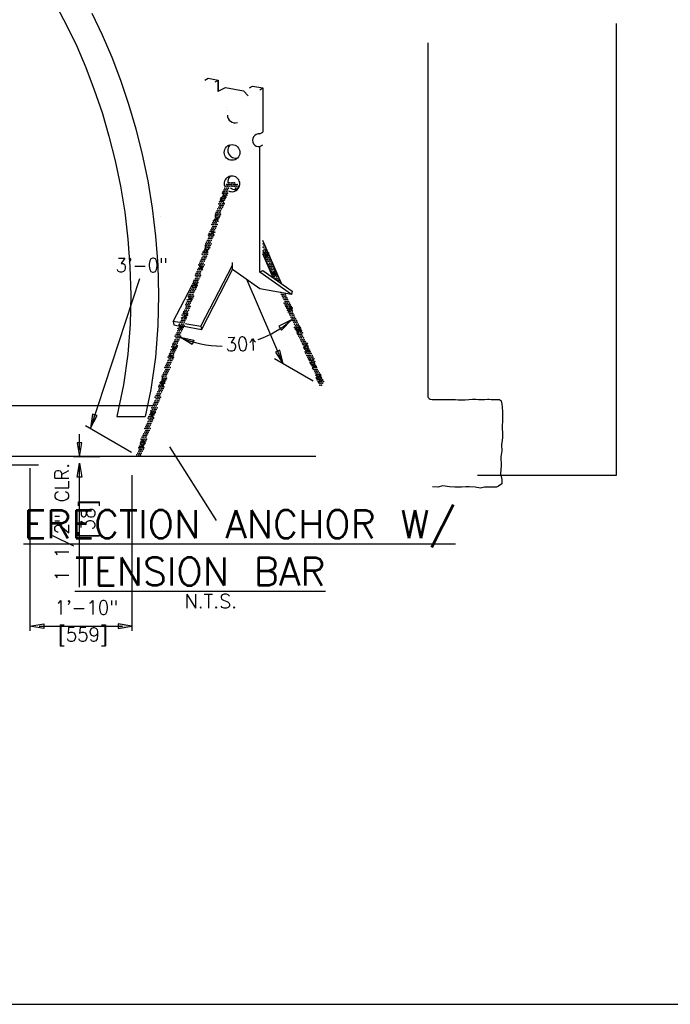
# Model space of a CAD drawing. Extents: x 5 to 2859, y 0 to 3983.
# Tile 2 of 20: x 110 to 168, y 0 to 88. Entities that reach past the tile are written whole.
import ezdxf
from ezdxf.enums import TextEntityAlignment as Align

# ---------------------------------------------------------------- set-up
doc = ezdxf.new("R2010")
doc.units = 0
doc.header["$LTSCALE"] = 25.4
doc.header["$MEASUREMENT"] = 0
doc.linetypes.add('HIDDEN2', pattern=[0.1875, 0.125, -0.0625])
doc.layers.get('0').update_dxf_attribs({"linetype": 'CONTINUOUS'})
doc.layers.get('DEFPOINTS').update_dxf_attribs({"linetype": 'CONTINUOUS'})
for name, color, linetype in [('ARC', 7, 'CONTINUOUS'), ('BDR-TEXT', 1, 'CONTINUOUS'), ('FORM', 1, 'CONTINUOUS'), ('PAN_AREA', 1, 'CONTINUOUS'), ('POINTS', 1, 'CONTINUOUS'), ('RS_LABELS', 7, 'CONTINUOUS'), ('TITLE', 1, 'CONTINUOUS')]:
    doc.layers.add(name, color=color, linetype=linetype)
doc.styles.add('TXT_SHX', font='txt.shx')

msp = doc.modelspace()

# ---------------------------------------------------------------- hatches: boundary and pattern name
at = {"layer": 'BDR-TEXT', "linetype": 'CONTINUOUS'}
msp.add_hatch(color=7, dxfattribs=at).paths.add_polyline_path([(118.796, 34.107), (118.796, 33.691), (120.046, 33.899)])
at = {"layer": 'DEFPOINTS', "linetype": 'CONTINUOUS'}
msp.add_hatch(color=7, dxfattribs=at).paths.add_polyline_path([(116.916, 52.772), (116.52, 52.9), (116.334, 51.646)])
at = {"layer": 'TITLE', "linetype": 'CONTINUOUS'}
msp.add_hatch(color=7, dxfattribs=at).paths.add_polyline_path([(125.605, 59.539), (125.454, 59.15), (124.364, 59.797)])

# ---------------------------------------------------------------- linework, layer by layer
at = {"color": 7, "linetype": 'CONTINUOUS'}
for p, q in [((127.862, 71.921), (128.414, 72.151)), ((127.968, 72.275), (128.289, 71.823)), ((126.994, 69.017), (127.546, 69.247)), ((127.1, 69.371), (127.421, 68.918)), ((132.432, 67.032), (131.88, 67.262)), ((132.325, 67.386), (132.004, 66.934)), ((126.064, 66.265), (126.385, 65.812)), ((125.958, 65.91), (126.509, 66.141)), ((133.071, 65.451), (132.519, 65.681)), ((132.964, 65.805), (132.643, 65.353)), ((124.955, 63.141), (125.507, 63.371)), ((125.062, 63.495), (125.383, 63.042)), ((134.483, 62.154), (133.931, 62.384)), ((134.377, 62.509), (134.056, 62.056)), ((124.227, 60.927), (124.548, 60.475)), ((124.121, 60.573), (124.673, 60.803)), ((135.257, 60.371), (134.705, 60.601)), ((135.15, 60.726), (134.829, 60.273)), ((135.896, 58.925), (135.344, 59.155)), ((135.789, 59.279), (135.468, 58.826)), ((123.393, 58.359), (123.714, 57.907)), ((123.286, 58.005), (123.838, 58.235)), ((136.501, 57.579), (135.949, 57.809)), ((136.394, 57.933), (136.073, 57.481)), ((136.966, 56.52), (136.645, 56.068)), ((122.452, 55.437), (123.004, 55.667)), ((122.559, 55.791), (122.88, 55.339)), ((137.073, 56.166), (136.521, 56.396)), ((121.618, 52.869), (122.17, 53.099)), ((121.724, 53.224), (122.045, 52.771)), ((120.783, 50.302), (121.335, 50.532)), ((120.89, 50.656), (121.211, 50.203))]:
    msp.add_line(p, q, dxfattribs=at)
at = {"layer": 'ARC', "color": 3, "linetype": 'CONTINUOUS'}
msp.add_line((17.659, 0), (371.673, 0), dxfattribs=at)
at = {"layer": 'BDR-TEXT', "color": 7, "linetype": 'CONTINUOUS'}
for p, q in [((115.353, 49.702), (115.353, 51.093)), ((123.404, 49.978), (127.601, 43.381)), ((117.165, 49.087), (114.791, 49.087)), ((110.88, 48.045), (110.88, 33.482)), ((115.353, 37.393), (115.353, 48.38)), ((120.046, 47.421), (120.046, 33.482)), ((111.713, 33.899), (119.213, 33.899))]:
    msp.add_line(p, q, dxfattribs=at)
for points in [[(115.561, 50.337), (115.144, 50.337), (115.353, 49.087)], [(115.561, 47.252), (115.144, 47.252), (115.353, 48.502)], [(112.129, 34.107), (112.129, 33.691), (110.88, 33.899)], [(118.796, 34.107), (118.796, 33.691), (120.046, 33.899)]]:
    msp.add_lwpolyline(points, close=True, dxfattribs=at)
at = {"layer": 'DEFPOINTS', "color": 7, "linetype": 'CONTINUOUS'}
for p, q in [((127.522, 82.686), (127.792, 82.843)), ((127.792, 81.835), (127.792, 82.843)), ((131.522, 81.981), (131.793, 82.137)), ((131.522, 78.016), (131.793, 78.173)), ((133.449, 64.615), (131.793, 68.47)), ((132.717, 65.133), (131.793, 67.283)), ((126.219, 60.775), (129.06, 66.267)), ((120.738, 65.028), (116.334, 51.646)), ((133.614, 57.401), (130.383, 64.92)), ((123.757, 61.209), (125.405, 64.395)), ((136.286, 55.858), (132.837, 57.849)), ((120.018, 49.465), (115.893, 51.846)), ((99.366, 49.146), (136.553, 49.146))]:
    msp.add_line(p, q, dxfattribs=at)
for points in [[(126.598, 82.849), (126.869, 83.006), (127.792, 82.843), (127.792, 81.859), (128.436, 82.174), (129.236, 82.033), (130.037, 81.892), (130.474, 81.436)], [(130.599, 82.144), (130.87, 82.3), (131.793, 82.137), (131.793, 78.173)], [(134.364, 63.622), (131.522, 65.629), (131.522, 76.883), (131.793, 77.039)], [(126.273, 60.467), (129.06, 65.855), (129.06, 66.491)], [(131.522, 65.629), (131.793, 65.785), (134.419, 63.931), (134.364, 63.622), (131.508, 64.125), (129.06, 65.855)], [(124.323, 61.109), (123.757, 61.209), (123.811, 60.901), (124.231, 60.827)], [(124.79, 61.026), (126.219, 60.775), (126.273, 60.467), (124.697, 60.745)]]:
    msp.add_lwpolyline(points, dxfattribs=at)
at = {"layer": 'DEFPOINTS', "color": 7, "linetype": 'CONTINUOUS', "const_width": 0.00025}
for points in [[(126.598, 68.02), (126.598, 77.751, 1.162553), (126.598, 78.885), (126.598, 82.849), (127.522, 82.686), (127.522, 81.702), (128.165, 82.018), (128.965, 81.877), (129.766, 81.735), (130.409, 81.067), (130.599, 82.144), (131.522, 81.981), (131.522, 78.016)], [(128.826, 80.563, 0.204328), (128.61, 80.055), (128.61, 79.711)], [(131.296, 78.005, 0.718412), (131.793, 77.039), (131.793, 65.785)], [(126.598, 73.73), (126.042, 75.023, 0.690693), (123.999, 74.934), (121.54, 67.465)], [(129.367, 72.93), (129.32, 73.04, 0.690693), (128.736, 73.014), (120.933, 49.31, -0.81655), (120.442, 49.317), (128.29, 73.161, -0.634315), (129.693, 73.333, -0.634315)], [(133.284, 63.812), (136.837, 55.543, 0.684227), (137.251, 55.768), (133.836, 63.715)]]:
    msp.add_lwpolyline(points, format="xyb", dxfattribs=at)
msp.add_lwpolyline([(128.319, 79.543, 1), (129.726, 79.543), (129.726, 79.888, 1), (128.319, 79.888)], format="xyb", close=True, dxfattribs=at)
at = {"layer": 'DEFPOINTS', "color": 7, "linetype": 'CONTINUOUS'}
for points in [[(133.312, 58.631), (132.929, 58.467), (133.614, 57.401)], [(116.916, 52.772), (116.52, 52.9), (116.334, 51.646)]]:
    msp.add_lwpolyline(points, close=True, dxfattribs=at)
msp.add_circle((129.022, 76.356), 0.703, dxfattribs=at)
for centre, radius, start, end in [((129.313, 79.711), 0.703, 180, 286.19277), ((131.437, 77.45), 0.573, 81.40263, 278.59737), ((129.345, 76.542), 0.703, 135.37726, 284.62274), ((129.022, 73.544), 0.703, 243.03542, 199.24888), ((129.345, 73.73), 0.703, 135.37725, 190.64916), ((129.345, 73.73), 0.703, 229.61336, 268.33782)]:
    msp.add_arc(centre, radius, start, end, dxfattribs=at)
at = {"layer": 'FORM', "color": 1, "linetype": 'CONTINUOUS'}
msp.add_line((118.679, 52.683), (121.234, 52.683), dxfattribs=at)
at = {"layer": 'FORM', "color": 1, "linetype": 'HIDDEN2'}
msp.add_lwpolyline([(113.283, 89.473), (114.216, 87.708), (115.093, 85.871), (115.911, 83.962), (116.668, 81.981), (117.361, 79.928), (117.986, 77.803), (118.537, 75.607), (119.009, 73.341), (119.394, 71.003), (119.685, 68.596), (119.872, 66.12), (119.942, 63.574), (119.88, 60.962), (119.668, 58.283), (119.281, 55.538), (118.679, 52.683)], dxfattribs=at)
at = {"layer": 'FORM', "color": 1, "linetype": 'CONTINUOUS'}
msp.add_lwpolyline([(116.45, 88.831), (117.371, 86.902), (118.228, 84.901), (119.021, 82.827), (119.746, 80.68), (120.398, 78.46), (120.974, 76.167), (121.467, 73.799), (121.87, 71.357), (122.174, 68.84), (122.37, 66.248), (122.443, 63.579), (122.378, 60.833), (122.154, 58.009), (121.745, 55.105), (121.234, 52.683)], dxfattribs=at)
at = {"layer": 'PAN_AREA', "color": 3, "linetype": 'CONTINUOUS'}
for p, q in [((163.497, 47.437), (163.497, 87.92)), ((151.054, 47.437), (163.497, 47.437))]:
    msp.add_line(p, q, dxfattribs=at)
msp.add_lwpolyline([(146.592, 86.186), (146.592, 54.596), (146.58, 54.448), (146.62, 54.382), (146.693, 54.309), (146.792, 54.256), (146.964, 54.203), (146.977, 54.199), (148.89, 54.224), (149.056, 54.216), (149.297, 54.194), (149.44, 54.186), (149.71, 54.186), (149.929, 54.186), (150.267, 54.216), (150.583, 54.231), (150.884, 54.231), (151.125, 54.224), (151.448, 54.224), (151.674, 54.216), (151.937, 54.239), (152.088, 54.231), (152.261, 54.224), (152.464, 54.224), (152.75, 54.216), (153.013, 54.224), (153.156, 54.104), (153.231, 53.803), (153.239, 53.569), (153.277, 53.073), (153.292, 52.794), (153.277, 52.516), (153.284, 52.193), (153.254, 51.952), (153.254, 51.621), (153.269, 51.222), (153.277, 51.094), (153.272, 50.79), (153.179, 50.143), (153.216, 49.6), (153.124, 49.064), (153.175, 48.295), (153.108, 47.55), (153.222, 47.043), (153.222, 46.957), (153.222, 46.656), (152.921, 46.44), (152.748, 46.354), (151.671, 46.354), (151.297, 46.266), (150.83, 46.363), (150.296, 46.393), (149.995, 46.393), (149.597, 46.363), (148.995, 46.363), (148.528, 46.393), (147.926, 46.461), (147.49, 46.363), (147.009, 46.371)], dxfattribs=at)
at = {"layer": 'POINTS', "color": 2, "linetype": 'CONTINUOUS'}
for p, q in [((18.599, 53.675), (121.979, 53.675)), ((28.912, 48.363), (111.667, 48.363))]:
    msp.add_line(p, q, dxfattribs=at)
at = {"layer": 'TITLE', "color": 7, "linetype": 'CONTINUOUS'}
for points in [[(133.214, 60.772), (133.46, 60.435), (134.346, 61.341)], [(125.605, 59.539), (125.454, 59.15), (124.364, 59.797)]]:
    msp.add_lwpolyline(points, close=True, dxfattribs=at)
for centre, radius, start, end in [((127.677, 73.516), 1.241, 285.75222, 321.96274), ((128.846, 72.797), 0.64, 167.8518, 236.18122), ((126.991, 71.432), 1.241, 285.75222, 321.96274), ((128.16, 70.714), 0.64, 167.8518, 236.18122), ((127.243, 67.928), 0.64, 167.8518, 236.18122), ((126.074, 68.646), 1.241, 285.75222, 321.96274), ((132.21, 67.921), 0.64, 229.28865, 278.14808), ((130.861, 67.674), 1.241, 327.71907, 3.9296), ((133.014, 66.05), 0.64, 209.81866, 278.14807), ((131.665, 65.803), 1.241, 327.71907, 3.9296), ((125.049, 65.532), 1.241, 285.75222, 321.96274), ((126.218, 64.814), 0.64, 167.8518, 236.18122), ((133.012, 62.667), 1.241, 327.71908, 3.9296), ((124.125, 62.725), 1.241, 285.75222, 321.96274), ((125.294, 62.006), 0.64, 167.8518, 236.18122), ((134.361, 62.915), 0.64, 209.81866, 278.14807), ((128.132, 68.45), 9.442, 290.05975, 311.15848), ((135.199, 60.965), 0.64, 209.81866, 278.14807), ((133.85, 60.717), 1.241, 327.71908, 3.9296), ((124.348, 59.133), 0.64, 167.8518, 236.18122), ((128.132, 68.45), 9.442, 246.59309, 269.9681), ((123.179, 59.851), 1.241, 285.75222, 321.96274), ((135.951, 59.216), 0.64, 209.81866, 278.14807), ((134.601, 58.968), 1.241, 327.71908, 3.9296), ((136.546, 57.831), 0.64, 209.81866, 278.14807), ((135.196, 57.583), 1.241, 327.71908, 3.9296), ((122.212, 56.913), 1.241, 285.75222, 321.96274), ((123.381, 56.194), 0.64, 167.8518, 236.18122), ((137.085, 56.574), 0.64, 209.81866, 278.14807), ((135.736, 56.327), 1.241, 327.71908, 3.9296), ((121.202, 53.843), 1.241, 285.75222, 321.96274), ((122.371, 53.124), 0.64, 167.8518, 236.18122), ((120.294, 51.086), 1.241, 285.75222, 321.96274), ((121.463, 50.367), 0.64, 167.8518, 236.18122)]:
    msp.add_arc(centre, radius, start, end, dxfattribs=at)
for p in [(128.466, 73.323), (128.545, 73.479), (128.623, 73.323), (128.701, 73.479), (128.779, 73.636), (128.779, 73.323), (128.857, 73.479), (128.935, 73.636), (128.935, 73.323), (129.013, 73.479), (129.091, 73.636), (129.091, 73.323), (129.17, 73.479), (129.248, 73.636), (129.248, 73.323), (129.326, 73.479), (129.404, 73.323), (129.482, 73.479), (129.56, 73.323), (128.154, 72.698), (128.154, 72.386), (128.232, 72.854), (128.232, 72.542), (128.31, 73.011), (128.31, 72.698), (128.31, 72.386), (128.388, 73.167), (128.388, 72.854), (128.388, 72.542), (128.466, 73.011), (128.466, 72.698), (128.466, 72.386), (128.545, 73.167), (128.545, 72.854), (128.545, 72.542), (128.623, 73.011), (128.623, 72.698), (128.701, 73.167), (129.326, 73.167), (129.404, 73.011), (129.482, 73.167), (127.841, 71.761), (127.92, 71.917), (127.92, 71.604), (127.998, 72.073), (127.998, 71.761), (128.076, 72.229), (128.076, 71.917), (128.076, 71.604), (128.154, 72.073), (128.154, 71.761), (128.232, 72.229), (128.232, 71.917), (128.232, 71.604), (128.31, 72.073), (128.31, 71.761), (128.388, 72.229), (127.529, 70.823), (127.607, 70.979), (127.607, 70.667), (127.685, 71.136), (127.685, 70.823), (127.763, 71.292), (127.763, 70.979), (127.763, 70.667), (127.841, 71.448), (127.841, 71.136), (127.841, 70.823), (127.92, 71.292), (127.92, 70.979), (127.92, 70.667), (127.998, 71.448), (127.998, 71.136), (127.998, 70.823), (128.076, 71.292), (128.154, 71.448), (127.216, 69.886), (127.295, 70.042), (127.295, 69.729), (127.373, 70.198), (127.373, 69.886), (127.451, 70.354), (127.451, 70.042), (127.451, 69.729), (127.529, 70.511), (127.529, 70.198), (127.529, 69.886), (127.607, 70.354), (127.607, 70.042), (127.607, 69.729), (127.685, 70.511), (127.685, 70.198), (127.685, 69.886), (127.763, 70.354), (127.841, 70.511), (126.904, 68.948), (126.982, 69.104), (127.06, 69.261), (127.06, 68.948), (127.138, 69.417), (127.138, 69.104), (127.216, 69.573), (127.216, 69.261), (127.216, 68.948), (127.295, 69.417), (127.295, 69.104), (127.373, 69.573), (127.373, 69.261), (127.373, 68.948), (127.451, 69.417), (127.529, 69.573), (126.67, 68.167), (126.748, 68.323), (126.748, 68.011), (126.826, 68.479), (126.826, 68.167), (126.904, 68.636), (126.904, 68.323), (126.904, 68.011), (126.982, 68.792), (126.982, 68.479), (126.982, 68.167), (127.06, 68.636), (127.06, 68.323), (127.06, 68.011), (127.138, 68.792), (127.138, 68.479), (127.138, 68.167), (127.216, 68.636), (127.295, 68.792), (131.826, 68.167), (131.904, 68.011), (126.357, 67.229), (126.435, 67.386), (126.513, 67.542), (126.513, 67.229), (126.591, 67.698), (126.591, 67.386), (126.67, 67.854), (126.67, 67.542), (126.67, 67.229), (126.748, 67.698), (126.748, 67.386), (126.826, 67.854), (126.826, 67.542), (126.826, 67.229), (126.904, 67.698), (126.982, 67.854), (131.826, 67.854), (131.826, 67.542), (131.826, 67.229), (131.904, 67.698), (131.904, 67.386), (131.982, 67.854), (131.982, 67.542), (131.982, 67.229), (132.06, 67.698), (132.06, 67.386), (132.138, 67.542), (132.138, 67.229), (132.216, 67.386), (132.295, 67.229), (126.045, 66.292), (126.123, 66.448), (126.201, 66.604), (126.201, 66.292), (126.279, 66.761), (126.279, 66.448), (126.357, 66.917), (126.357, 66.604), (126.357, 66.292), (126.435, 67.073), (126.435, 66.761), (126.435, 66.448), (126.513, 66.917), (126.513, 66.604), (126.513, 66.292), (126.591, 67.073), (126.591, 66.761), (126.67, 66.917), (126.748, 67.073), (131.904, 67.073), (131.982, 66.917), (132.06, 67.073), (132.06, 66.761), (132.138, 66.917), (132.138, 66.604), (132.216, 67.073), (132.216, 66.761), (132.216, 66.448), (132.295, 66.917), (132.295, 66.604), (132.295, 66.292), (132.373, 67.073), (132.373, 66.761), (132.373, 66.448), (132.451, 66.917), (132.451, 66.604), (132.451, 66.292), (132.529, 66.448), (132.607, 66.292), (125.732, 65.354), (125.81, 65.511), (125.888, 65.667), (125.888, 65.354), (125.966, 65.823), (125.966, 65.511), (126.045, 65.979), (126.045, 65.667), (126.045, 65.354), (126.123, 66.136), (126.123, 65.823), (126.123, 65.511), (126.201, 65.979), (126.201, 65.667), (126.201, 65.354), (126.279, 66.136), (126.279, 65.823), (126.357, 65.979), (126.435, 66.136), (132.373, 66.136), (132.451, 65.979), (132.529, 66.136), (132.529, 65.823), (132.607, 65.979), (132.607, 65.667), (132.685, 66.136), (132.685, 65.823), (132.685, 65.511), (132.763, 65.979), (132.763, 65.667), (132.763, 65.354), (132.841, 65.823), (132.841, 65.511), (132.92, 65.667), (132.92, 65.354), (132.998, 65.511), (133.076, 65.354), (125.498, 64.573), (125.576, 64.729), (125.654, 64.886), (125.654, 64.573), (125.732, 65.042), (125.732, 64.729), (125.81, 65.198), (125.81, 64.886), (125.81, 64.573), (125.888, 65.042), (125.888, 64.729), (125.966, 65.198), (125.966, 64.886), (126.045, 65.042), (126.123, 65.198), (132.841, 65.198), (132.92, 65.042), (132.998, 65.198), (133.076, 65.042), (133.154, 65.198), (133.154, 64.886), (133.232, 65.042), (133.31, 64.886), (133.388, 64.729), (125.185, 63.636), (125.263, 63.792), (125.341, 63.948), (125.341, 63.636), (125.42, 64.417), (125.42, 64.104), (125.42, 63.792), (125.498, 64.261), (125.498, 63.948), (125.498, 63.636), (125.576, 64.417), (125.576, 64.104), (125.576, 63.792), (125.654, 64.261), (125.654, 63.948), (125.732, 64.417), (125.732, 64.104), (125.81, 64.261), (125.888, 64.417), (133.388, 63.792), (133.466, 63.636), (133.623, 63.636), (133.779, 63.636), (124.873, 62.698), (124.951, 62.854), (125.029, 63.011), (125.029, 62.698), (125.107, 63.479), (125.107, 63.167), (125.107, 62.854), (125.185, 63.323), (125.185, 63.011), (125.185, 62.698), (125.263, 63.479), (125.263, 63.167), (125.263, 62.854), (125.341, 63.323), (125.341, 63.011), (125.42, 63.479), (125.42, 63.167), (125.498, 63.323), (125.576, 63.479), (133.545, 63.479), (133.623, 63.323), (133.701, 63.479), (133.701, 63.167), (133.701, 62.854), (133.779, 63.323), (133.779, 63.011), (133.779, 62.698), (133.857, 63.479), (133.857, 63.167), (133.857, 62.854), (133.935, 63.323), (133.935, 63.011), (133.935, 62.698), (134.013, 63.167), (134.013, 62.854), (134.091, 63.011), (134.091, 62.698), (134.17, 62.854), (134.248, 62.698), (124.638, 61.917), (124.716, 62.073), (124.795, 62.229), (124.795, 61.917), (124.873, 62.386), (124.873, 62.073), (124.951, 62.542), (124.951, 62.229), (124.951, 61.917), (125.029, 62.386), (125.029, 62.073), (125.107, 62.542), (125.107, 62.229), (125.185, 62.386), (125.263, 62.542), (133.857, 62.542), (133.935, 62.386), (134.013, 62.542), (134.013, 62.229), (134.091, 62.386), (134.091, 62.073), (134.17, 62.542), (134.17, 62.229), (134.17, 61.917), (134.248, 62.386), (134.248, 62.073), (134.326, 62.542), (134.326, 62.229), (134.326, 61.917), (134.404, 62.386), (134.404, 62.073), (134.482, 61.917), (124.326, 60.979), (124.404, 61.136), (124.482, 61.292), (124.482, 60.979), (124.56, 61.761), (124.56, 61.448), (124.56, 61.136), (124.638, 61.604), (124.638, 61.292), (124.638, 60.979), (124.716, 61.761), (124.716, 61.448), (124.716, 61.136), (124.795, 61.604), (124.795, 61.292), (124.873, 61.761), (124.873, 61.448), (124.951, 61.604), (125.029, 61.761), (134.248, 61.761), (134.326, 61.604), (134.404, 61.761), (134.404, 61.448), (134.482, 61.604), (134.482, 61.292), (134.56, 61.761), (134.56, 61.448), (134.56, 61.136), (134.638, 61.604), (134.638, 61.292), (134.638, 60.979), (134.716, 61.448), (134.716, 61.136), (134.795, 61.292), (134.795, 60.979), (134.873, 61.136), (134.951, 60.979), (124.013, 60.042), (124.091, 60.198), (124.17, 60.354), (124.17, 60.042), (124.248, 60.823), (124.248, 60.511), (124.248, 60.198), (124.326, 60.667), (124.326, 60.354), (124.326, 60.042), (124.404, 60.823), (124.404, 60.511), (124.404, 60.198), (124.482, 60.667), (124.482, 60.354), (124.56, 60.823), (124.56, 60.511), (124.638, 60.667), (124.716, 60.823), (134.638, 60.667), (134.716, 60.823), (134.716, 60.511), (134.795, 60.667), (134.795, 60.354), (134.873, 60.823), (134.873, 60.511), (134.873, 60.198), (134.951, 60.667), (134.951, 60.354), (134.951, 60.042), (135.029, 60.823), (135.029, 60.511), (135.029, 60.198), (135.107, 60.667), (135.107, 60.354), (135.107, 60.042), (135.185, 60.511), (135.185, 60.198), (135.263, 60.354), (135.263, 60.042), (135.341, 60.198), (123.779, 59.261), (123.857, 59.417), (123.935, 59.886), (123.935, 59.573), (123.935, 59.261), (124.013, 59.729), (124.013, 59.417), (124.091, 59.886), (124.091, 59.573), (124.091, 59.261), (124.17, 59.729), (124.17, 59.417), (124.248, 59.886), (124.248, 59.573), (124.326, 59.729), (124.404, 59.886), (135.029, 59.886), (135.107, 59.729), (135.185, 59.886), (135.185, 59.573), (135.263, 59.729), (135.263, 59.417), (135.341, 59.886), (135.341, 59.573), (135.341, 59.261), (135.42, 59.729), (135.42, 59.417), (135.498, 59.573), (135.498, 59.261), (135.576, 59.417), (135.654, 59.261), (123.466, 58.323), (123.545, 58.479), (123.623, 58.948), (123.623, 58.636), (123.623, 58.323), (123.701, 59.104), (123.701, 58.792), (123.701, 58.479), (123.779, 58.948), (123.779, 58.636), (123.779, 58.323), (123.857, 59.104), (123.857, 58.792), (123.857, 58.479), (123.935, 58.948), (123.935, 58.636), (124.013, 59.104), (124.013, 58.792), (124.091, 58.948), (135.42, 59.104), (135.498, 58.948), (135.576, 59.104), (135.576, 58.792), (135.576, 58.479), (135.654, 58.948), (135.654, 58.636), (135.654, 58.323), (135.732, 59.104), (135.732, 58.792), (135.732, 58.479), (135.81, 58.948), (135.81, 58.636), (135.81, 58.323), (135.888, 58.792), (135.888, 58.479), (135.966, 58.636), (135.966, 58.323), (136.045, 58.479), (136.123, 58.323), (123.154, 57.386), (123.232, 57.542), (123.31, 58.011), (123.31, 57.698), (123.31, 57.386), (123.388, 58.167), (123.388, 57.854), (123.388, 57.542), (123.466, 58.011), (123.466, 57.698), (123.466, 57.386), (123.545, 58.167), (123.545, 57.854), (123.545, 57.542), (123.623, 58.011), (123.623, 57.698), (123.701, 58.167), (123.701, 57.854), (123.779, 58.011), (135.732, 58.167), (135.81, 58.011), (135.888, 58.167), (135.888, 57.854), (135.966, 58.011), (135.966, 57.698), (136.045, 58.167), (136.045, 57.854), (136.045, 57.542), (136.123, 58.011), (136.123, 57.698), (136.123, 57.386), (136.201, 58.167), (136.201, 57.854), (136.201, 57.542), (136.279, 58.011), (136.279, 57.698), (136.279, 57.386), (136.357, 57.542), (136.435, 57.386), (122.92, 56.604), (122.998, 57.073), (122.998, 56.761), (123.076, 57.229), (123.076, 56.917), (123.076, 56.604), (123.154, 57.073), (123.154, 56.761), (123.232, 57.229), (123.232, 56.917), (123.232, 56.604), (123.31, 57.073), (123.31, 56.761), (123.388, 57.229), (123.388, 56.917), (123.466, 57.073), (136.201, 57.229), (136.279, 57.073), (136.357, 57.229), (136.357, 56.917), (136.435, 57.073), (136.435, 56.761), (136.513, 57.229), (136.513, 56.917), (136.513, 56.604), (136.591, 57.073), (136.591, 56.761), (136.67, 56.917), (136.67, 56.604), (136.748, 56.761), (136.826, 56.604), (122.607, 55.667), (122.685, 55.823), (122.763, 56.292), (122.763, 55.979), (122.763, 55.667), (122.841, 56.448), (122.841, 56.136), (122.841, 55.823), (122.92, 56.292), (122.92, 55.979), (122.92, 55.667), (122.998, 56.448), (122.998, 56.136), (122.998, 55.823), (123.076, 56.292), (123.076, 55.979), (123.154, 56.448), (123.154, 56.136), (136.591, 56.448), (136.591, 56.136), (136.67, 56.292), (136.67, 55.979), (136.748, 56.448), (136.748, 56.136), (136.748, 55.823), (136.826, 56.292), (136.826, 55.979), (136.826, 55.667), (136.904, 56.448), (136.904, 56.136), (136.904, 55.823), (136.982, 56.292), (136.982, 55.979), (136.982, 55.667), (137.06, 56.136), (137.06, 55.823), (137.138, 55.979), (137.138, 55.667), (137.216, 55.823), (122.295, 54.729), (122.373, 54.886), (122.451, 55.354), (122.451, 55.042), (122.451, 54.729), (122.529, 55.511), (122.529, 55.198), (122.529, 54.886), (122.607, 55.354), (122.607, 55.042), (122.607, 54.729), (122.685, 55.511), (122.685, 55.198), (122.685, 54.886), (122.763, 55.354), (122.763, 55.042), (122.841, 55.511), (122.841, 55.198), (122.92, 55.354), (136.904, 55.511), (137.06, 55.511), (122.06, 53.948), (122.138, 54.417), (122.138, 54.104), (122.216, 54.573), (122.216, 54.261), (122.216, 53.948), (122.295, 54.417), (122.295, 54.104), (122.373, 54.573), (122.373, 54.261), (122.373, 53.948), (122.451, 54.417), (122.451, 54.104), (122.529, 54.573), (122.529, 54.261), (122.607, 54.417), (121.748, 53.011), (121.826, 53.479), (121.826, 53.167), (121.904, 53.636), (121.904, 53.323), (121.904, 53.011), (121.982, 53.792), (121.982, 53.479), (121.982, 53.167), (122.06, 53.636), (122.06, 53.323), (122.06, 53.011), (122.138, 53.792), (122.138, 53.479), (122.138, 53.167), (122.216, 53.636), (122.216, 53.323), (122.295, 53.792), (122.295, 53.479), (121.435, 52.073), (121.513, 52.542), (121.513, 52.229), (121.591, 52.698), (121.591, 52.386), (121.591, 52.073), (121.67, 52.854), (121.67, 52.542), (121.67, 52.229), (121.748, 52.698), (121.748, 52.386), (121.748, 52.073), (121.826, 52.854), (121.826, 52.542), (121.826, 52.229), (121.904, 52.698), (121.904, 52.386), (121.982, 52.854), (121.982, 52.542), (121.201, 51.604), (121.201, 51.292), (121.279, 51.761), (121.279, 51.448), (121.357, 51.917), (121.357, 51.604), (121.357, 51.292), (121.435, 51.761), (121.435, 51.448), (121.513, 51.917), (121.513, 51.604), (121.513, 51.292), (121.591, 51.761), (121.591, 51.448), (121.67, 51.917), (121.67, 51.604), (120.888, 50.667), (120.888, 50.354), (120.966, 50.823), (120.966, 50.511), (121.045, 50.979), (121.045, 50.667), (121.045, 50.354), (121.123, 51.136), (121.123, 50.823), (121.123, 50.511), (121.201, 50.979), (121.201, 50.667), (121.201, 50.354), (121.279, 51.136), (121.279, 50.823), (121.279, 50.511), (121.357, 50.979), (121.357, 50.667), (121.435, 51.136), (120.654, 49.886), (120.654, 49.573), (120.732, 50.042), (120.732, 49.729), (120.81, 50.198), (120.81, 49.886), (120.81, 49.573), (120.888, 50.042), (120.888, 49.729), (120.966, 50.198), (120.966, 49.886), (120.966, 49.573), (121.045, 50.042), (121.045, 49.729), (121.123, 50.198), (121.123, 49.886), (120.498, 49.261), (120.576, 49.417), (120.654, 49.261), (120.732, 49.417), (120.81, 49.261), (120.888, 49.417)]:
    msp.add_point(p, dxfattribs=at)

# ---------------------------------------------------------------- texts
at = {"layer": 'BDR-TEXT', "color": 5, "linetype": 'CONTINUOUS', "style": 'TXT_SHX', "width": 0.95}
for s, p in [('1 1/2" CLR.', (114.395, 43.215)), ('[38]', (116.728, 43.505))]:
    msp.add_text(s, height=1.2498, rotation=90, dxfattribs=at).set_placement(p, align=Align.CENTER)
for s, p in [('1\'-10" ', (116.498, 34.95)), ('[559]', (115.642, 32.535))]:
    msp.add_text(s, height=1.2498, dxfattribs=at).set_placement(p, align=Align.CENTER)
at = {"layer": 'DEFPOINTS', "color": 7, "linetype": 'CONTINUOUS', "style": 'TXT_SHX', "width": 0.95}
msp.add_text('3\'-0"', height=1.25, dxfattribs=at).set_placement((118.584, 65.619))
at = {"layer": 'DEFPOINTS', "color": 7, "linetype": 'CONTINUOUS', "style": 'TXT_SHX'}
msp.add_text('N.T.S.', height=1.25, dxfattribs=at).set_placement((127.125, 35.514), align=Align.CENTER)
at = {"layer": 'RS_LABELS', "color": 7, "linetype": 'CONTINUOUS', "style": 'TXT_SHX'}
for s, p in [('%%uERECTION ANCHOR W/', (110.32, 41.786)), ('%%uTENSION BAR', (114.922, 37.547))]:
    msp.add_text(s, height=2.5, dxfattribs=at).set_placement(p)
at = {"layer": 'TITLE', "color": 7, "linetype": 'CONTINUOUS', "style": 'TXT_SHX', "width": 0.95}
msp.add_text('30^ ', height=1.25, rotation=2.50017, dxfattribs=at).set_placement((128.478, 58.513))

doc.saveas('drawing.dxf')
